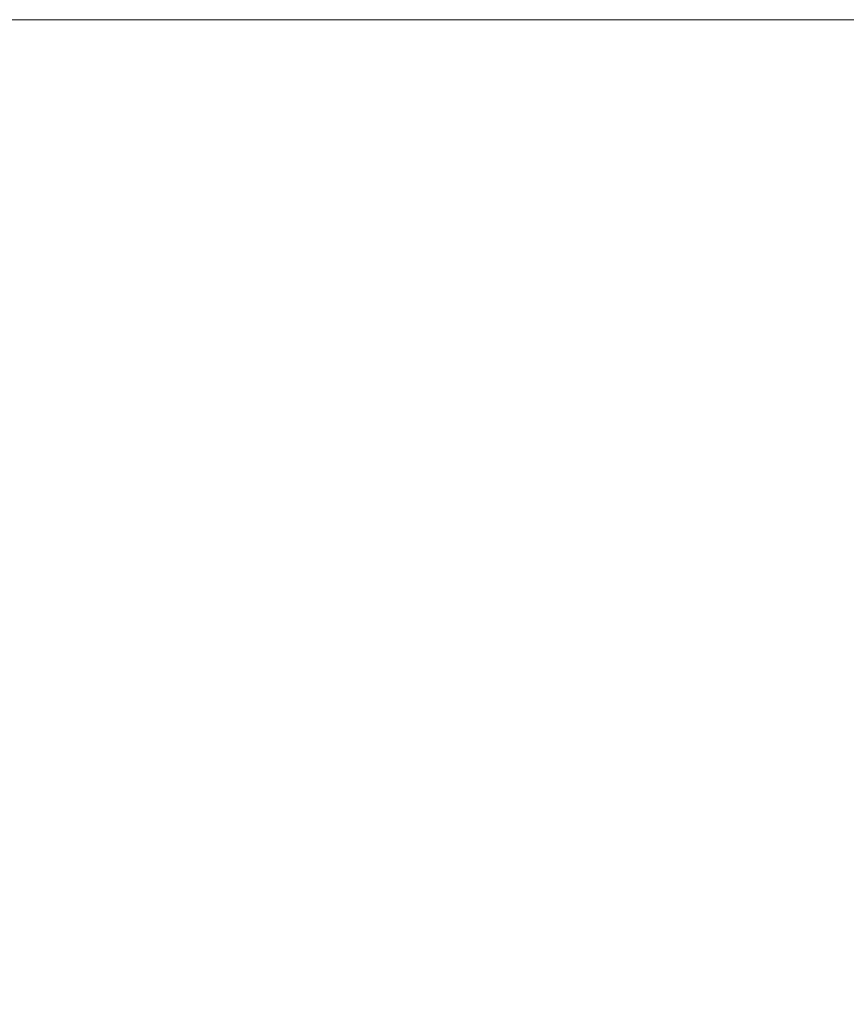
# Model space of a CAD drawing. Extents: x 2147430 to 2149265, y 2147284 to 2147537.
# Tile 8 of 10: x 2147607 to 2147704, y 2147421 to 2147536. Entities that reach past the tile are written whole.
import ezdxf
from ezdxf.enums import TextEntityAlignment as Align

# ---------------------------------------------------------------- set-up
doc = ezdxf.new("R2010")
doc.units = 0
doc.header["$MEASUREMENT"] = 0
doc.layers.add('B_ANNO_NOPLOT', color=47, linetype='Continuous', lineweight=18, plot=False)
doc.layers.add('B_ANNO_TEXT', color=7, linetype='Continuous', lineweight=18)
doc.styles.add('Annotative', font='calibri.ttf', dxfattribs={"height": 0.0625})

# ---------------------------------------------------------------- blocks, each defined once
blk = doc.blocks.new('*U161')
at = {"layer": 'B_ANNO_NOPLOT', "flags": 128}
blk.add_lwpolyline([(2147429.68, 2147284.45), (2147429.68, 2147536.45), (2147753.61, 2147536.45), (2147753.61, 2147523.31), (2147807.68, 2147523.31), (2147807.68, 2147324.95), (2147746.25, 2147324.95), (2147746.25, 2147284.45)], close=True, dxfattribs=at)
at = {"layer": 'B_ANNO_TEXT', "style": 'Annotative'}
for tag, p in [('BN1', (2147751.65, 2147489.08)), ('BN2', (2147751.65, 2147485.45)), ('BN3', (2147751.65, 2147481.82))]:
    blk.add_attdef(tag, text='', height=1.5, dxfattribs=at).set_placement(p, align=Align.MIDDLE_CENTER)

msp = doc.modelspace()

# ---------------------------------------------------------------- block references
msp.add_blockref('*U161', (0, 0))

doc.saveas('drawing.dxf')
